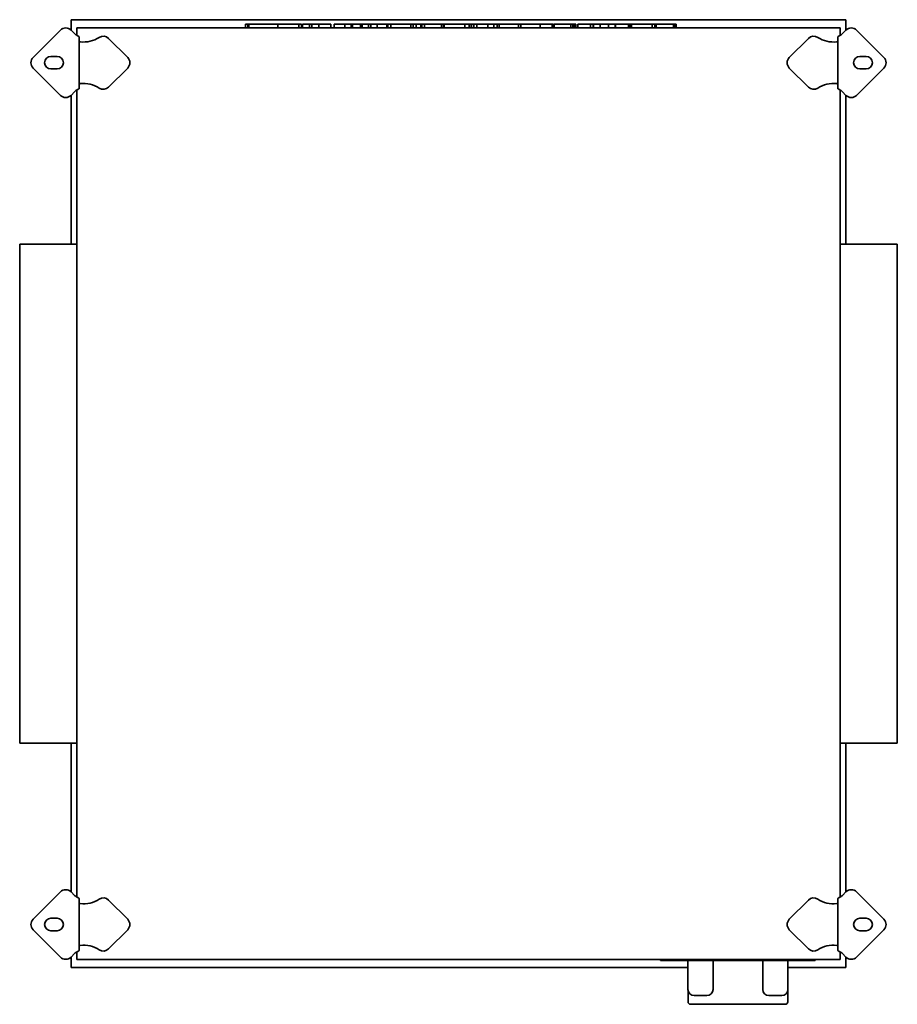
# Model space of a CAD drawing. Header units: millimetres. Extents: x 278 to 982, y 51 to 840.
import ezdxf

# ---------------------------------------------------------------- set-up
doc = ezdxf.new("R2010")
doc.units = ezdxf.units.MM
doc.header["$LTSCALE"] = 3
doc.layers.add('Krawędzie widoczne(ISO)', color=7, linetype='Continuous', lineweight=35, true_color=0x262659)

msp = doc.modelspace()

# ---------------------------------------------------------------- linework, layer by layer
at = {"layer": 'Krawędzie widoczne(ISO)'}
for p, q in [((319.5, 840.25), (319.5, 831.78)), ((940.5, 840.25), (319.5, 840.25)), ((940.5, 831.78), (940.5, 840.25)), ((288.96, 809.99), (310.88, 831.91)), ((319.37, 831.91), (322.2, 829.08)), ((936, 833.75), (324, 833.75)), ((324, 833.75), (324, 827.72)), ((459.33, 836.75), (461.02, 836.75)), ((459.33, 836.75), (459.33, 833.75)), ((461.02, 836.75), (461.02, 833.75)), ((461.02, 836.75), (462, 836.75)), ((462, 836.75), (462, 833.75)), ((462, 836.75), (484.38, 836.75)), ((484.38, 836.75), (485.16, 836.75)), ((485.16, 836.75), (485.16, 833.75)), ((485.16, 836.75), (491.68, 836.75)), ((491.68, 836.75), (501.98, 836.75)), ((501.98, 836.75), (501.98, 833.75)), ((501.98, 836.75), (503.18, 836.75)), ((503.18, 836.75), (504.11, 836.75)), ((504.11, 836.75), (504.11, 833.75)), ((504.84, 836.75), (504.84, 833.75)), ((504.84, 836.75), (510.51, 836.75)), ((510.51, 836.75), (510.51, 833.75)), ((510.51, 836.75), (512.42, 836.75)), ((512.42, 836.75), (512.42, 833.75)), ((512.42, 836.75), (517.96, 836.75)), ((517.96, 836.75), (520.9, 836.75)), ((517.96, 836.75), (517.96, 833.75)), ((520.9, 836.75), (527.76, 836.75)), ((527.76, 836.75), (527.76, 833.75)), ((530.33, 836.75), (530.33, 833.75)), ((530.33, 836.75), (533.5, 836.75)), ((533.5, 836.75), (538.84, 836.75)), ((538.84, 836.75), (543.87, 836.75)), ((538.84, 836.75), (538.84, 833.75)), ((543.87, 836.75), (545.13, 836.75)), ((543.87, 836.75), (543.87, 833.75)), ((545.13, 836.75), (551.42, 836.75)), ((545.13, 836.75), (545.13, 833.75)), ((551.42, 836.75), (552.67, 836.75)), ((551.42, 836.75), (551.42, 833.75)), ((552.67, 836.75), (557.84, 836.75)), ((552.67, 836.75), (552.67, 833.75)), ((557.84, 836.75), (558.5, 836.75)), ((557.84, 836.75), (557.84, 833.75)), ((558.5, 836.75), (559.83, 836.75)), ((559.83, 836.75), (564.82, 836.75)), ((559.83, 836.75), (559.83, 833.75)), ((564.82, 836.75), (572.55, 836.75)), ((564.82, 836.75), (564.82, 833.75)), ((572.55, 836.75), (573.22, 836.75)), ((572.55, 836.75), (572.55, 833.75)), ((573.22, 836.75), (573.22, 833.75)), ((573.22, 836.75), (575.81, 836.75)), ((575.81, 836.75), (583.8, 836.75)), ((575.81, 836.75), (575.81, 833.75)), ((583.8, 836.75), (589.72, 836.75)), ((589.72, 836.75), (591.79, 836.75)), ((591.79, 836.75), (593.59, 836.75)), ((591.79, 836.75), (591.79, 833.75)), ((593.59, 836.75), (593.59, 833.75)), ((593.59, 836.75), (596.19, 836.75)), ((596.19, 836.75), (596.19, 833.75)), ((596.19, 836.75), (596.88, 836.75)), ((596.88, 836.75), (599.7, 836.75)), ((599.7, 836.75), (599.92, 836.75)), ((599.7, 836.75), (599.7, 833.75)), ((599.92, 836.75), (600.51, 836.75)), ((599.92, 836.75), (599.92, 833.75)), ((600.51, 836.75), (602.73, 836.75)), ((600.51, 836.75), (600.51, 833.75)), ((602.73, 836.75), (616.25, 836.75)), ((602.73, 836.75), (602.73, 833.75)), ((616.25, 836.75), (616.93, 836.75)), ((616.25, 836.75), (616.25, 833.75)), ((616.93, 836.75), (617.96, 836.75)), ((617.96, 836.75), (618.47, 836.75)), ((617.96, 836.75), (617.96, 833.75)), ((618.47, 836.75), (618.47, 833.75)), ((618.47, 836.75), (618.48, 836.75)), ((618.48, 836.75), (628.27, 836.75)), ((618.48, 836.75), (618.48, 833.75)), ((628.27, 836.75), (632.28, 836.75)), ((632.28, 836.75), (635.05, 836.75)), ((635.05, 836.75), (638.67, 836.75)), ((635.05, 836.75), (635.05, 833.75)), ((638.67, 836.75), (640.24, 836.75)), ((638.67, 836.75), (638.67, 833.75)), ((640.24, 836.75), (640.24, 833.75)), ((640.24, 836.75), (642.15, 836.75)), ((642.15, 836.75), (642.15, 833.75)), ((642.15, 836.75), (642.27, 836.75)), ((642.27, 836.75), (642.27, 833.75)), ((642.27, 836.75), (644.6, 836.75)), ((644.6, 836.75), (653.41, 836.75)), ((644.6, 836.75), (644.6, 833.75)), ((653.41, 836.75), (658.26, 836.75)), ((653.41, 836.75), (653.41, 833.75)), ((658.26, 836.75), (660.96, 836.75)), ((658.26, 836.75), (658.26, 833.75)), ((660.96, 836.75), (662.57, 836.75)), ((660.96, 836.75), (660.96, 833.75)), ((662.57, 836.75), (664.32, 836.75)), ((662.57, 836.75), (662.57, 833.75)), ((664.32, 836.75), (670.28, 836.75)), ((670.28, 836.75), (676.23, 836.75)), ((676.23, 836.75), (677.98, 836.75)), ((677.98, 836.75), (680.09, 836.75)), ((677.98, 836.75), (677.98, 833.75)), ((680.09, 836.75), (681.84, 836.75)), ((680.09, 836.75), (680.09, 833.75)), ((681.84, 836.75), (687.8, 836.75)), ((687.8, 836.75), (693.75, 836.75)), ((693.75, 836.75), (695.5, 836.75)), ((695.5, 836.75), (698.3, 836.75)), ((695.5, 836.75), (695.5, 833.75)), ((698.3, 836.75), (705.09, 836.75)), ((705.09, 836.75), (706.04, 836.75)), ((705.09, 836.75), (705.09, 833.75)), ((706.04, 836.75), (706.04, 833.75)), ((706.69, 836.75), (720.02, 836.75)), ((706.69, 836.75), (706.69, 833.75)), ((720.02, 836.75), (720.02, 833.75)), ((720.02, 836.75), (721.63, 836.75)), ((721.63, 836.75), (722.15, 836.75)), ((721.63, 836.75), (721.63, 833.75)), ((722.15, 836.75), (722.96, 836.75)), ((722.15, 836.75), (722.15, 833.75)), ((722.96, 836.75), (723.94, 836.75)), ((722.96, 836.75), (722.96, 833.75)), ((723.94, 836.75), (723.94, 833.75)), ((725.58, 836.75), (728.74, 836.75)), ((725.58, 836.75), (725.58, 833.75)), ((728.74, 836.75), (735.7, 836.75)), ((735.7, 836.75), (738.05, 836.75)), ((735.7, 836.75), (735.7, 833.75)), ((738.05, 836.75), (738.1, 836.75)), ((738.05, 836.75), (738.05, 833.75)), ((738.1, 836.75), (738.1, 833.75)), ((738.1, 836.75), (743.52, 836.75)), ((743.52, 836.75), (743.52, 833.75)), ((743.52, 836.75), (750.36, 836.75)), ((750.36, 836.75), (750.8, 836.75)), ((750.36, 836.75), (750.36, 833.75)), ((750.8, 836.75), (753.08, 836.75)), ((753.08, 836.75), (754.53, 836.75)), ((754.53, 836.75), (755.55, 836.75)), ((755.55, 836.75), (755.55, 833.75)), ((755.87, 836.75), (759.04, 836.75)), ((755.87, 836.75), (755.87, 833.75)), ((759.04, 836.75), (766.17, 836.75)), ((766.17, 836.75), (767.05, 836.75)), ((766.17, 836.75), (766.17, 833.75)), ((767.05, 836.75), (767.05, 833.75)), ((767.05, 836.75), (768.47, 836.75)), ((768.47, 836.75), (768.47, 833.75)), ((768.57, 836.75), (775.09, 836.75)), ((768.57, 836.75), (768.57, 833.75)), ((775.09, 836.75), (785.38, 836.75)), ((785.38, 836.75), (786.58, 836.75)), ((785.38, 836.75), (785.38, 833.75)), ((786.58, 836.75), (787.52, 836.75)), ((787.52, 836.75), (787.52, 833.75)), ((787.66, 836.75), (788.47, 836.75)), ((787.66, 836.75), (787.66, 833.75)), ((788.47, 836.75), (790.02, 836.75)), ((788.47, 836.75), (788.47, 833.75)), ((790.02, 836.75), (791.88, 836.75)), ((791.88, 836.75), (795.04, 836.75)), ((795.04, 836.75), (802.25, 836.75)), ((802.25, 836.75), (802.76, 836.75)), ((802.25, 836.75), (802.25, 833.75)), ((802.76, 836.75), (803.57, 836.75)), ((802.76, 836.75), (802.76, 833.75)), ((803.57, 836.75), (804.55, 836.75)), ((803.57, 836.75), (803.57, 833.75)), ((804.55, 836.75), (804.55, 833.75)), ((936, 827.72), (936, 833.75)), ((937.8, 829.08), (940.63, 831.91)), ((949.12, 831.91), (971.04, 809.99)), ((326, 826.12), (326, 785.38)), ((349.48, 825.29), (364.78, 809.99)), ((895.22, 809.99), (910.52, 825.29)), ((934, 785.38), (934, 826.12)), ((303.21, 810.75), (308.21, 810.75)), ((951.79, 810.75), (956.79, 810.75)), ((310.88, 779.59), (288.96, 801.51)), ((308.21, 800.75), (303.21, 800.75)), ((364.78, 801.51), (349.48, 786.21)), ((910.52, 786.21), (895.22, 801.51)), ((971.04, 801.51), (949.12, 779.59)), ((956.79, 800.75), (951.79, 800.75)), ((322.2, 782.42), (319.37, 779.59)), ((324, 783.78), (324, 136.72)), ((936, 136.72), (936, 783.78)), ((940.63, 779.59), (937.8, 782.42)), ((319.5, 779.72), (319.5, 660.25)), ((940.5, 660.25), (940.5, 779.72)), ((278.2, 660.25), (278.2, 260.25)), ((278.2, 660.25), (324, 660.25)), ((936, 660.25), (981.8, 660.25)), ((981.8, 260.25), (981.8, 660.25)), ((278.2, 260.25), (324, 260.25)), ((319.5, 260.25), (319.5, 140.78)), ((936, 260.25), (981.8, 260.25)), ((940.5, 140.78), (940.5, 260.25)), ((288.96, 118.99), (310.88, 140.91)), ((319.37, 140.91), (322.2, 138.08)), ((326, 135.12), (326, 94.38)), ((349.48, 134.29), (364.78, 118.99)), ((895.22, 118.99), (910.52, 134.29)), ((934, 94.38), (934, 135.12)), ((937.8, 138.08), (940.63, 140.91)), ((949.12, 140.91), (971.04, 118.99)), ((303.21, 119.75), (308.21, 119.75)), ((951.79, 119.75), (956.79, 119.75)), ((310.88, 88.59), (288.96, 110.51)), ((308.21, 109.75), (303.21, 109.75)), ((364.78, 110.51), (349.48, 95.21)), ((910.52, 95.21), (895.22, 110.51)), ((971.04, 110.51), (949.12, 88.59)), ((956.79, 109.75), (951.79, 109.75)), ((322.2, 91.42), (319.37, 88.59)), ((319.5, 88.72), (319.5, 80.25)), ((324, 92.78), (324, 86.75)), ((936, 86.75), (936, 92.78)), ((940.63, 88.59), (937.8, 91.42)), ((940.5, 80.25), (940.5, 88.72)), ((319.5, 80.25), (813.9, 80.25)), ((324, 86.75), (936, 86.75)), ((792, 86.75), (792, 85.75)), ((796, 85.75), (792, 85.75)), ((796, 85.75), (912, 85.75)), ((813.9, 85.75), (813.9, 62.75)), ((834.1, 85.75), (834.1, 62.75)), ((873.9, 85.75), (873.9, 62.75)), ((894.1, 85.75), (894.1, 62.75)), ((894.1, 80.25), (940.5, 80.25)), ((916, 85.75), (912, 85.75)), ((916, 85.75), (916, 86.75)), ((814, 61.76), (814, 52.75)), ((829.1, 57.75), (818.9, 57.75)), ((889.1, 57.75), (878.9, 57.75)), ((894, 61.76), (894, 52.75)), ((892, 50.75), (816, 50.75))]:
    msp.add_line(p, q, dxfattribs=at)
for centre, radius, start, end in [((315.13, 827.67), 6, 45, 135), ((338.46, 845.35), 23, 225, 228.43233), ((921.54, 845.35), 23, 311.56767, 315), ((944.87, 827.67), 6, 45, 135), ((329.42, 845.35), 23, 263.45491, 303.05946), ((345.24, 821.04), 6, 45, 123.05946), ((914.76, 821.04), 6, 56.94054, 135), ((930.58, 845.35), 23, 236.94054, 276.54509), ((293.21, 805.75), 6, 135, 225), ((303.21, 805.75), 5, 90, 270), ((308.21, 805.75), 5, 270, 90), ((360.53, 805.75), 6, 315, 45), ((899.47, 805.75), 6, 135, 225), ((951.79, 805.75), 5, 90, 270), ((956.79, 805.75), 5, 270, 90), ((966.79, 805.75), 6, 315, 45), ((338.46, 766.15), 23, 131.56767, 135), ((329.42, 766.15), 23, 56.94054, 96.54509), ((345.24, 790.46), 6, 236.94054, 315), ((914.76, 790.46), 6, 225, 303.05946), ((930.58, 766.15), 23, 83.45491, 123.05946), ((921.54, 766.15), 23, 45, 48.43233), ((315.13, 783.83), 6, 225, 315), ((944.87, 783.83), 6, 225, 315), ((315.13, 136.67), 6, 45, 135), ((944.87, 136.67), 6, 45, 135), ((338.46, 154.35), 23, 225, 228.43233), ((329.42, 154.35), 23, 263.45491, 303.05946), ((345.24, 130.04), 6, 45, 123.05946), ((914.76, 130.04), 6, 56.94054, 135), ((930.58, 154.35), 23, 236.94054, 276.54509), ((921.54, 154.35), 23, 311.56767, 315), ((293.21, 114.75), 6, 135, 225), ((303.21, 114.75), 5, 90, 270), ((308.21, 114.75), 5, 270, 90), ((360.53, 114.75), 6, 315, 45), ((899.47, 114.75), 6, 135, 225), ((951.79, 114.75), 5, 90, 270), ((956.79, 114.75), 5, 270, 90), ((966.79, 114.75), 6, 315, 45), ((329.42, 75.15), 23, 56.94054, 96.54509), ((345.24, 99.46), 6, 236.94054, 315), ((914.76, 99.46), 6, 225, 303.05946), ((930.58, 75.15), 23, 83.45491, 123.05946), ((315.13, 92.83), 6, 225, 315), ((338.46, 75.15), 23, 131.56767, 135), ((921.54, 75.15), 23, 45, 48.43233), ((944.87, 92.83), 6, 225, 315), ((818.9, 62.75), 5, 180, 270), ((829.1, 62.75), 5, 270, 0), ((878.9, 62.75), 5, 180, 270), ((889.1, 62.75), 5, 270, 0), ((816, 52.75), 2, 180, 270), ((892, 52.75), 2, 270, 0)]:
    msp.add_arc(centre, radius, start, end, dxfattribs=at)
for points, knots in [([(326, 826.12), (326, 826.27), (325.92, 826.42), (325.64, 826.74), (325.42, 826.9), (324.9, 827.23), (324.59, 827.41), (324.09, 827.68), (323.91, 827.77), (323.56, 827.95), (323.38, 828.04), (323.2, 828.14)], [0, 0, 0, 0, 0.1211213, 0.1211213, 0.2427051, 0.2427051, 0.3638749, 0.3638749, 0.4245444, 0.4245444, 0.4853945, 0.4853945, 0.4853945, 0.4853945]), ([(326.8, 822.5), (326.79, 822.5), (326.77, 822.5), (326.76, 822.51), (326.74, 822.51), (326.73, 822.52), (326.71, 822.52), (326.7, 822.52), (326.68, 822.53), (326.67, 822.53), (326.66, 822.54), (326.64, 822.54), (326.63, 822.54), (326.61, 822.55), (326.6, 822.55), (326.58, 822.56), (326.57, 822.56), (326.56, 822.56), (326.54, 822.57), (326.53, 822.57), (326.52, 822.58), (326.5, 822.58), (326.5, 822.58), (326.49, 822.58), (326.49, 822.58), (326.48, 822.59), (326.47, 822.59), (326.46, 822.59), (326.45, 822.6), (326.44, 822.6), (326.42, 822.61), (326.41, 822.61), (326.4, 822.62), (326.39, 822.62), (326.37, 822.63), (326.36, 822.63), (326.35, 822.64), (326.34, 822.64), (326.32, 822.65), (326.31, 822.65), (326.3, 822.66), (326.29, 822.66), (326.28, 822.67), (326.27, 822.67), (326.26, 822.68), (326.25, 822.68), (326.24, 822.68), (326.23, 822.69), (326.23, 822.69), (326.22, 822.69), (326.22, 822.7), (326.22, 822.7), (326.21, 822.7), (326.2, 822.71), (326.19, 822.71), (326.18, 822.72), (326.17, 822.72), (326.16, 822.73), (326.15, 822.74), (326.14, 822.74), (326.14, 822.75), (326.13, 822.75), (326.12, 822.76), (326.11, 822.76), (326.11, 822.77), (326.1, 822.78), (326.09, 822.78), (326.09, 822.79), (326.08, 822.79), (326.07, 822.8), (326.07, 822.81), (326.06, 822.81), (326.06, 822.82), (326.05, 822.82), (326.05, 822.83), (326.04, 822.84), (326.04, 822.84), (326.03, 822.85), (326.03, 822.86), (326.02, 822.86), (326.02, 822.87), (326.02, 822.88), (326.02, 822.88), (326.01, 822.89), (326.01, 822.9), (326.01, 822.9), (326.01, 822.91), (326, 822.92), (326, 822.92), (326, 822.93), (326, 822.94), (326, 822.94), (326, 822.95), (326, 822.96)], [0, 0, 0, 0, 0.0045101, 0.0045101, 0.0045101, 0.0090347, 0.0090347, 0.0090347, 0.0135712, 0.0135712, 0.0135712, 0.0181164, 0.0181164, 0.0181164, 0.0226675, 0.0226675, 0.0226675, 0.0272215, 0.0272215, 0.0272215, 0.0317752, 0.0317752, 0.0317752, 0.0329356, 0.0329356, 0.0329356, 0.0363326, 0.0363326, 0.0363326, 0.0409077, 0.0409077, 0.0409077, 0.0454982, 0.0454982, 0.0454982, 0.0501006, 0.0501006, 0.0501006, 0.0547115, 0.0547115, 0.0547115, 0.0593273, 0.0593273, 0.0593273, 0.0639446, 0.0639446, 0.0639446, 0.0669649, 0.0669649, 0.0669649, 0.0685613, 0.0685613, 0.0685613, 0.0731932, 0.0731932, 0.0731932, 0.0778428, 0.0778428, 0.0778428, 0.0825066, 0.0825066, 0.0825066, 0.0871814, 0.0871814, 0.0871814, 0.0918634, 0.0918634, 0.0918634, 0.0965493, 0.0965493, 0.0965493, 0.100365, 0.100365, 0.100365, 0.105938, 0.105938, 0.105938, 0.1106614, 0.1106614, 0.1106614, 0.115401, 0.115401, 0.115401, 0.1201519, 0.1201519, 0.1201519, 0.1249091, 0.1249091, 0.1249091, 0.1296672, 0.1296672, 0.1296672, 0.1344212, 0.1344212, 0.1344212, 0.1344212]), ([(934, 822.96), (934, 822.95), (934, 822.94), (934, 822.94), (934, 822.93), (934, 822.92), (934, 822.92), (933.99, 822.91), (933.99, 822.9), (933.99, 822.9), (933.99, 822.89), (933.98, 822.88), (933.98, 822.88), (933.98, 822.87), (933.98, 822.86), (933.97, 822.86), (933.97, 822.85), (933.96, 822.84), (933.96, 822.84), (933.95, 822.83), (933.95, 822.82), (933.94, 822.82), (933.94, 822.81), (933.93, 822.81), (933.93, 822.8), (933.92, 822.79), (933.91, 822.79), (933.91, 822.78), (933.9, 822.78), (933.89, 822.77), (933.89, 822.76), (933.88, 822.76), (933.87, 822.75), (933.86, 822.75), (933.86, 822.74), (933.85, 822.74), (933.84, 822.73), (933.83, 822.72), (933.82, 822.72), (933.81, 822.71), (933.8, 822.71), (933.79, 822.7), (933.78, 822.7), (933.77, 822.69), (933.76, 822.69), (933.75, 822.68), (933.74, 822.68), (933.74, 822.67), (933.73, 822.67), (933.73, 822.67), (933.72, 822.67), (933.72, 822.67), (933.71, 822.66), (933.7, 822.66), (933.69, 822.65), (933.68, 822.65), (933.66, 822.64), (933.65, 822.64), (933.64, 822.63), (933.63, 822.63), (933.61, 822.62), (933.6, 822.62), (933.59, 822.61), (933.58, 822.61), (933.56, 822.6), (933.55, 822.6), (933.54, 822.59), (933.52, 822.59), (933.51, 822.59), (933.5, 822.58), (933.49, 822.58), (933.49, 822.58), (933.48, 822.58), (933.47, 822.57), (933.47, 822.57), (933.46, 822.57), (933.44, 822.56), (933.43, 822.56), (933.42, 822.56), (933.4, 822.55), (933.39, 822.55), (933.37, 822.54), (933.36, 822.54), (933.34, 822.54), (933.33, 822.53), (933.32, 822.53), (933.3, 822.52), (933.29, 822.52), (933.27, 822.52), (933.26, 822.51), (933.24, 822.51), (933.23, 822.5), (933.21, 822.5), (933.2, 822.5)], [0, 0, 0, 0, 0.0047728, 0.0047728, 0.0047728, 0.0095512, 0.0095512, 0.0095512, 0.0143301, 0.0143301, 0.0143301, 0.0191047, 0.0191047, 0.0191047, 0.0238701, 0.0238701, 0.0238701, 0.0286216, 0.0286216, 0.0286216, 0.0333544, 0.0333544, 0.0333544, 0.0382298, 0.0382298, 0.0382298, 0.0427614, 0.0427614, 0.0427614, 0.0474593, 0.0474593, 0.0474593, 0.0521542, 0.0521542, 0.0521542, 0.0568425, 0.0568425, 0.0568425, 0.0615206, 0.0615206, 0.0615206, 0.0661851, 0.0661851, 0.0661851, 0.0708326, 0.0708326, 0.0708326, 0.0744107, 0.0744107, 0.0744107, 0.0754605, 0.0754605, 0.0754605, 0.080083, 0.080083, 0.080083, 0.0847043, 0.0847043, 0.0847043, 0.0893209, 0.0893209, 0.0893209, 0.0939292, 0.0939292, 0.0939292, 0.0985257, 0.0985257, 0.0985257, 0.1031072, 0.1031072, 0.1031072, 0.1049061, 0.1049061, 0.1049061, 0.1076745, 0.1076745, 0.1076745, 0.112241, 0.112241, 0.112241, 0.1168056, 0.1168056, 0.1168056, 0.1213652, 0.1213652, 0.1213652, 0.125917, 0.125917, 0.125917, 0.1304582, 0.1304582, 0.1304582, 0.1349859, 0.1349859, 0.1349859, 0.1349859]), ([(936.8, 828.14), (936.44, 827.95), (936.08, 827.77), (935.41, 827.41), (935.1, 827.24), (934.58, 826.9), (934.37, 826.74), (934.08, 826.42), (934, 826.27), (934, 826.12)], [0, 0, 0, 0, 0.1219861, 0.1219861, 0.243369, 0.243369, 0.3653617, 0.3653617, 0.48689, 0.48689, 0.48689, 0.48689]), ([(323.2, 783.36), (323.56, 783.55), (323.92, 783.73), (324.59, 784.09), (324.9, 784.26), (325.42, 784.6), (325.63, 784.76), (325.92, 785.08), (326, 785.23), (326, 785.38)], [0, 0, 0, 0, 0.1219861, 0.1219861, 0.243369, 0.243369, 0.3653617, 0.3653617, 0.48689, 0.48689, 0.48689, 0.48689]), ([(326, 788.54), (326, 788.55), (326, 788.56), (326, 788.56), (326, 788.57), (326, 788.58), (326, 788.58), (326.01, 788.59), (326.01, 788.6), (326.01, 788.6), (326.01, 788.61), (326.02, 788.62), (326.02, 788.62), (326.02, 788.63), (326.02, 788.64), (326.03, 788.64), (326.03, 788.65), (326.04, 788.66), (326.04, 788.66), (326.05, 788.67), (326.05, 788.68), (326.06, 788.68), (326.06, 788.69), (326.07, 788.69), (326.07, 788.7), (326.08, 788.71), (326.09, 788.71), (326.09, 788.72), (326.1, 788.72), (326.11, 788.73), (326.11, 788.74), (326.12, 788.74), (326.13, 788.75), (326.14, 788.75), (326.14, 788.76), (326.15, 788.76), (326.16, 788.77), (326.17, 788.78), (326.18, 788.78), (326.19, 788.79), (326.2, 788.79), (326.21, 788.8), (326.22, 788.8), (326.23, 788.81), (326.24, 788.81), (326.25, 788.82), (326.26, 788.82), (326.26, 788.83), (326.27, 788.83), (326.27, 788.83), (326.28, 788.83), (326.28, 788.83), (326.29, 788.84), (326.3, 788.84), (326.31, 788.85), (326.32, 788.85), (326.34, 788.86), (326.35, 788.86), (326.36, 788.87), (326.37, 788.87), (326.39, 788.88), (326.4, 788.88), (326.41, 788.89), (326.42, 788.89), (326.44, 788.9), (326.45, 788.9), (326.46, 788.91), (326.48, 788.91), (326.49, 788.91), (326.5, 788.92), (326.51, 788.92), (326.51, 788.92), (326.52, 788.92), (326.53, 788.93), (326.53, 788.93), (326.54, 788.93), (326.56, 788.94), (326.57, 788.94), (326.58, 788.94), (326.6, 788.95), (326.61, 788.95), (326.63, 788.96), (326.64, 788.96), (326.66, 788.96), (326.67, 788.97), (326.68, 788.97), (326.7, 788.98), (326.71, 788.98), (326.73, 788.98), (326.74, 788.99), (326.76, 788.99), (326.77, 789), (326.79, 789), (326.8, 789)], [0, 0, 0, 0, 0.0047728, 0.0047728, 0.0047728, 0.0095512, 0.0095512, 0.0095512, 0.0143301, 0.0143301, 0.0143301, 0.0191047, 0.0191047, 0.0191047, 0.0238701, 0.0238701, 0.0238701, 0.0286216, 0.0286216, 0.0286216, 0.0333544, 0.0333544, 0.0333544, 0.0382298, 0.0382298, 0.0382298, 0.0427614, 0.0427614, 0.0427614, 0.0474593, 0.0474593, 0.0474593, 0.0521542, 0.0521542, 0.0521542, 0.0568425, 0.0568425, 0.0568425, 0.0615206, 0.0615206, 0.0615206, 0.0661851, 0.0661851, 0.0661851, 0.0708326, 0.0708326, 0.0708326, 0.0744107, 0.0744107, 0.0744107, 0.0754605, 0.0754605, 0.0754605, 0.080083, 0.080083, 0.080083, 0.0847043, 0.0847043, 0.0847043, 0.0893209, 0.0893209, 0.0893209, 0.0939292, 0.0939292, 0.0939292, 0.0985257, 0.0985257, 0.0985257, 0.1031072, 0.1031072, 0.1031072, 0.1049061, 0.1049061, 0.1049061, 0.1076745, 0.1076745, 0.1076745, 0.112241, 0.112241, 0.112241, 0.1168056, 0.1168056, 0.1168056, 0.1213652, 0.1213652, 0.1213652, 0.125917, 0.125917, 0.125917, 0.1304582, 0.1304582, 0.1304582, 0.1349859, 0.1349859, 0.1349859, 0.1349859]), ([(933.2, 789), (933.21, 789), (933.23, 789), (933.24, 788.99), (933.26, 788.99), (933.27, 788.98), (933.29, 788.98), (933.3, 788.98), (933.32, 788.97), (933.33, 788.97), (933.34, 788.96), (933.36, 788.96), (933.37, 788.96), (933.39, 788.95), (933.4, 788.95), (933.42, 788.94), (933.43, 788.94), (933.44, 788.94), (933.46, 788.93), (933.47, 788.93), (933.48, 788.92), (933.5, 788.92), (933.5, 788.92), (933.51, 788.92), (933.51, 788.92), (933.52, 788.91), (933.53, 788.91), (933.54, 788.91), (933.55, 788.9), (933.56, 788.9), (933.58, 788.89), (933.59, 788.89), (933.6, 788.88), (933.61, 788.88), (933.63, 788.87), (933.64, 788.87), (933.65, 788.86), (933.66, 788.86), (933.68, 788.85), (933.69, 788.85), (933.7, 788.84), (933.71, 788.84), (933.72, 788.83), (933.73, 788.83), (933.74, 788.82), (933.75, 788.82), (933.76, 788.82), (933.77, 788.81), (933.77, 788.81), (933.78, 788.81), (933.78, 788.8), (933.78, 788.8), (933.79, 788.8), (933.8, 788.79), (933.81, 788.79), (933.82, 788.78), (933.83, 788.78), (933.84, 788.77), (933.85, 788.76), (933.86, 788.76), (933.86, 788.75), (933.87, 788.75), (933.88, 788.74), (933.89, 788.74), (933.89, 788.73), (933.9, 788.72), (933.91, 788.72), (933.91, 788.71), (933.92, 788.71), (933.93, 788.7), (933.93, 788.69), (933.94, 788.69), (933.94, 788.68), (933.95, 788.68), (933.95, 788.67), (933.96, 788.66), (933.96, 788.66), (933.97, 788.65), (933.97, 788.64), (933.98, 788.64), (933.98, 788.63), (933.98, 788.62), (933.98, 788.62), (933.99, 788.61), (933.99, 788.6), (933.99, 788.6), (933.99, 788.59), (934, 788.58), (934, 788.58), (934, 788.57), (934, 788.56), (934, 788.56), (934, 788.55), (934, 788.54)], [0, 0, 0, 0, 0.0045101, 0.0045101, 0.0045101, 0.0090347, 0.0090347, 0.0090347, 0.0135712, 0.0135712, 0.0135712, 0.0181164, 0.0181164, 0.0181164, 0.0226675, 0.0226675, 0.0226675, 0.0272215, 0.0272215, 0.0272215, 0.0317752, 0.0317752, 0.0317752, 0.0329356, 0.0329356, 0.0329356, 0.0363326, 0.0363326, 0.0363326, 0.0409077, 0.0409077, 0.0409077, 0.0454982, 0.0454982, 0.0454982, 0.0501006, 0.0501006, 0.0501006, 0.0547115, 0.0547115, 0.0547115, 0.0593273, 0.0593273, 0.0593273, 0.0639446, 0.0639446, 0.0639446, 0.0669649, 0.0669649, 0.0669649, 0.0685613, 0.0685613, 0.0685613, 0.0731932, 0.0731932, 0.0731932, 0.0778428, 0.0778428, 0.0778428, 0.0825066, 0.0825066, 0.0825066, 0.0871814, 0.0871814, 0.0871814, 0.0918634, 0.0918634, 0.0918634, 0.0965493, 0.0965493, 0.0965493, 0.100365, 0.100365, 0.100365, 0.105938, 0.105938, 0.105938, 0.1106614, 0.1106614, 0.1106614, 0.115401, 0.115401, 0.115401, 0.1201519, 0.1201519, 0.1201519, 0.1249091, 0.1249091, 0.1249091, 0.1296672, 0.1296672, 0.1296672, 0.1344212, 0.1344212, 0.1344212, 0.1344212]), ([(934, 785.38), (934, 785.23), (934.08, 785.08), (934.36, 784.76), (934.58, 784.6), (935.1, 784.27), (935.41, 784.09), (935.91, 783.82), (936.09, 783.73), (936.44, 783.55), (936.62, 783.46), (936.8, 783.36)], [0, 0, 0, 0, 0.1211213, 0.1211213, 0.2427051, 0.2427051, 0.3638749, 0.3638749, 0.4245444, 0.4245444, 0.4853945, 0.4853945, 0.4853945, 0.4853945]), ([(326, 135.12), (326, 135.27), (325.92, 135.42), (325.64, 135.74), (325.42, 135.9), (324.9, 136.23), (324.59, 136.41), (324.09, 136.68), (323.91, 136.77), (323.56, 136.95), (323.38, 137.04), (323.2, 137.14)], [0, 0, 0, 0, 0.1211213, 0.1211213, 0.2427051, 0.2427051, 0.3638749, 0.3638749, 0.4245444, 0.4245444, 0.4853945, 0.4853945, 0.4853945, 0.4853945]), ([(936.8, 137.14), (936.44, 136.95), (936.08, 136.77), (935.41, 136.41), (935.1, 136.24), (934.58, 135.9), (934.37, 135.74), (934.08, 135.42), (934, 135.27), (934, 135.12)], [0, 0, 0, 0, 0.1219861, 0.1219861, 0.243369, 0.243369, 0.3653617, 0.3653617, 0.48689, 0.48689, 0.48689, 0.48689]), ([(326.8, 131.5), (326.79, 131.5), (326.77, 131.5), (326.76, 131.51), (326.74, 131.51), (326.73, 131.52), (326.71, 131.52), (326.7, 131.52), (326.68, 131.53), (326.67, 131.53), (326.66, 131.54), (326.64, 131.54), (326.63, 131.54), (326.61, 131.55), (326.6, 131.55), (326.58, 131.56), (326.57, 131.56), (326.56, 131.56), (326.54, 131.57), (326.53, 131.57), (326.52, 131.58), (326.5, 131.58), (326.5, 131.58), (326.49, 131.58), (326.49, 131.58), (326.48, 131.59), (326.47, 131.59), (326.46, 131.59), (326.45, 131.6), (326.44, 131.6), (326.42, 131.61), (326.41, 131.61), (326.4, 131.62), (326.39, 131.62), (326.37, 131.63), (326.36, 131.63), (326.35, 131.64), (326.34, 131.64), (326.32, 131.65), (326.31, 131.65), (326.3, 131.66), (326.29, 131.66), (326.28, 131.67), (326.27, 131.67), (326.26, 131.68), (326.25, 131.68), (326.24, 131.68), (326.23, 131.69), (326.23, 131.69), (326.22, 131.69), (326.22, 131.7), (326.22, 131.7), (326.21, 131.7), (326.2, 131.71), (326.19, 131.71), (326.18, 131.72), (326.17, 131.72), (326.16, 131.73), (326.15, 131.74), (326.14, 131.74), (326.14, 131.75), (326.13, 131.75), (326.12, 131.76), (326.11, 131.76), (326.11, 131.77), (326.1, 131.78), (326.09, 131.78), (326.09, 131.79), (326.08, 131.79), (326.07, 131.8), (326.07, 131.81), (326.06, 131.81), (326.06, 131.82), (326.05, 131.82), (326.05, 131.83), (326.04, 131.84), (326.04, 131.84), (326.03, 131.85), (326.03, 131.86), (326.02, 131.86), (326.02, 131.87), (326.02, 131.88), (326.02, 131.88), (326.01, 131.89), (326.01, 131.9), (326.01, 131.9), (326.01, 131.91), (326, 131.92), (326, 131.92), (326, 131.93), (326, 131.94), (326, 131.94), (326, 131.95), (326, 131.96)], [0, 0, 0, 0, 0.0045101, 0.0045101, 0.0045101, 0.0090347, 0.0090347, 0.0090347, 0.0135712, 0.0135712, 0.0135712, 0.0181164, 0.0181164, 0.0181164, 0.0226675, 0.0226675, 0.0226675, 0.0272215, 0.0272215, 0.0272215, 0.0317752, 0.0317752, 0.0317752, 0.0329356, 0.0329356, 0.0329356, 0.0363326, 0.0363326, 0.0363326, 0.0409077, 0.0409077, 0.0409077, 0.0454982, 0.0454982, 0.0454982, 0.0501006, 0.0501006, 0.0501006, 0.0547115, 0.0547115, 0.0547115, 0.0593273, 0.0593273, 0.0593273, 0.0639446, 0.0639446, 0.0639446, 0.0669649, 0.0669649, 0.0669649, 0.0685613, 0.0685613, 0.0685613, 0.0731932, 0.0731932, 0.0731932, 0.0778428, 0.0778428, 0.0778428, 0.0825066, 0.0825066, 0.0825066, 0.0871814, 0.0871814, 0.0871814, 0.0918634, 0.0918634, 0.0918634, 0.0965493, 0.0965493, 0.0965493, 0.100365, 0.100365, 0.100365, 0.105938, 0.105938, 0.105938, 0.1106614, 0.1106614, 0.1106614, 0.115401, 0.115401, 0.115401, 0.1201519, 0.1201519, 0.1201519, 0.1249091, 0.1249091, 0.1249091, 0.1296672, 0.1296672, 0.1296672, 0.1344212, 0.1344212, 0.1344212, 0.1344212]), ([(934, 131.96), (934, 131.95), (934, 131.94), (934, 131.94), (934, 131.93), (934, 131.92), (934, 131.92), (933.99, 131.91), (933.99, 131.9), (933.99, 131.9), (933.99, 131.89), (933.98, 131.88), (933.98, 131.88), (933.98, 131.87), (933.98, 131.86), (933.97, 131.86), (933.97, 131.85), (933.96, 131.84), (933.96, 131.84), (933.95, 131.83), (933.95, 131.82), (933.94, 131.82), (933.94, 131.81), (933.93, 131.81), (933.93, 131.8), (933.92, 131.79), (933.91, 131.79), (933.91, 131.78), (933.9, 131.78), (933.89, 131.77), (933.89, 131.76), (933.88, 131.76), (933.87, 131.75), (933.86, 131.75), (933.86, 131.74), (933.85, 131.74), (933.84, 131.73), (933.83, 131.72), (933.82, 131.72), (933.81, 131.71), (933.8, 131.71), (933.79, 131.7), (933.78, 131.7), (933.77, 131.69), (933.76, 131.69), (933.75, 131.68), (933.74, 131.68), (933.74, 131.67), (933.73, 131.67), (933.73, 131.67), (933.72, 131.67), (933.72, 131.67), (933.71, 131.66), (933.7, 131.66), (933.69, 131.65), (933.68, 131.65), (933.66, 131.64), (933.65, 131.64), (933.64, 131.63), (933.63, 131.63), (933.61, 131.62), (933.6, 131.62), (933.59, 131.61), (933.58, 131.61), (933.56, 131.6), (933.55, 131.6), (933.54, 131.59), (933.52, 131.59), (933.51, 131.59), (933.5, 131.58), (933.49, 131.58), (933.49, 131.58), (933.48, 131.58), (933.47, 131.57), (933.47, 131.57), (933.46, 131.57), (933.44, 131.56), (933.43, 131.56), (933.42, 131.56), (933.4, 131.55), (933.39, 131.55), (933.37, 131.54), (933.36, 131.54), (933.34, 131.54), (933.33, 131.53), (933.32, 131.53), (933.3, 131.52), (933.29, 131.52), (933.27, 131.52), (933.26, 131.51), (933.24, 131.51), (933.23, 131.5), (933.21, 131.5), (933.2, 131.5)], [0, 0, 0, 0, 0.0047728, 0.0047728, 0.0047728, 0.0095512, 0.0095512, 0.0095512, 0.0143301, 0.0143301, 0.0143301, 0.0191047, 0.0191047, 0.0191047, 0.0238701, 0.0238701, 0.0238701, 0.0286216, 0.0286216, 0.0286216, 0.0333544, 0.0333544, 0.0333544, 0.0382298, 0.0382298, 0.0382298, 0.0427614, 0.0427614, 0.0427614, 0.0474593, 0.0474593, 0.0474593, 0.0521542, 0.0521542, 0.0521542, 0.0568425, 0.0568425, 0.0568425, 0.0615206, 0.0615206, 0.0615206, 0.0661851, 0.0661851, 0.0661851, 0.0708326, 0.0708326, 0.0708326, 0.0744107, 0.0744107, 0.0744107, 0.0754605, 0.0754605, 0.0754605, 0.080083, 0.080083, 0.080083, 0.0847043, 0.0847043, 0.0847043, 0.0893209, 0.0893209, 0.0893209, 0.0939292, 0.0939292, 0.0939292, 0.0985257, 0.0985257, 0.0985257, 0.1031072, 0.1031072, 0.1031072, 0.1049061, 0.1049061, 0.1049061, 0.1076745, 0.1076745, 0.1076745, 0.112241, 0.112241, 0.112241, 0.1168056, 0.1168056, 0.1168056, 0.1213652, 0.1213652, 0.1213652, 0.125917, 0.125917, 0.125917, 0.1304582, 0.1304582, 0.1304582, 0.1349859, 0.1349859, 0.1349859, 0.1349859]), ([(326, 97.54), (326, 97.55), (326, 97.56), (326, 97.56), (326, 97.57), (326, 97.58), (326, 97.58), (326.01, 97.59), (326.01, 97.6), (326.01, 97.6), (326.01, 97.61), (326.02, 97.62), (326.02, 97.62), (326.02, 97.63), (326.02, 97.64), (326.03, 97.64), (326.03, 97.65), (326.04, 97.66), (326.04, 97.66), (326.05, 97.67), (326.05, 97.68), (326.06, 97.68), (326.06, 97.69), (326.07, 97.69), (326.07, 97.7), (326.08, 97.71), (326.09, 97.71), (326.09, 97.72), (326.1, 97.72), (326.11, 97.73), (326.11, 97.74), (326.12, 97.74), (326.13, 97.75), (326.14, 97.75), (326.14, 97.76), (326.15, 97.76), (326.16, 97.77), (326.17, 97.78), (326.18, 97.78), (326.19, 97.79), (326.2, 97.79), (326.21, 97.8), (326.22, 97.8), (326.23, 97.81), (326.24, 97.81), (326.25, 97.82), (326.26, 97.82), (326.26, 97.83), (326.27, 97.83), (326.27, 97.83), (326.28, 97.83), (326.28, 97.83), (326.29, 97.84), (326.3, 97.84), (326.31, 97.85), (326.32, 97.85), (326.34, 97.86), (326.35, 97.86), (326.36, 97.87), (326.37, 97.87), (326.39, 97.88), (326.4, 97.88), (326.41, 97.89), (326.42, 97.89), (326.44, 97.9), (326.45, 97.9), (326.46, 97.91), (326.48, 97.91), (326.49, 97.91), (326.5, 97.92), (326.51, 97.92), (326.51, 97.92), (326.52, 97.92), (326.53, 97.93), (326.53, 97.93), (326.54, 97.93), (326.56, 97.94), (326.57, 97.94), (326.58, 97.94), (326.6, 97.95), (326.61, 97.95), (326.63, 97.96), (326.64, 97.96), (326.66, 97.96), (326.67, 97.97), (326.68, 97.97), (326.7, 97.98), (326.71, 97.98), (326.73, 97.98), (326.74, 97.99), (326.76, 97.99), (326.77, 98), (326.79, 98), (326.8, 98)], [0, 0, 0, 0, 0.0047728, 0.0047728, 0.0047728, 0.0095512, 0.0095512, 0.0095512, 0.0143301, 0.0143301, 0.0143301, 0.0191047, 0.0191047, 0.0191047, 0.0238701, 0.0238701, 0.0238701, 0.0286216, 0.0286216, 0.0286216, 0.0333544, 0.0333544, 0.0333544, 0.0382298, 0.0382298, 0.0382298, 0.0427614, 0.0427614, 0.0427614, 0.0474593, 0.0474593, 0.0474593, 0.0521542, 0.0521542, 0.0521542, 0.0568425, 0.0568425, 0.0568425, 0.0615206, 0.0615206, 0.0615206, 0.0661851, 0.0661851, 0.0661851, 0.0708326, 0.0708326, 0.0708326, 0.0744107, 0.0744107, 0.0744107, 0.0754605, 0.0754605, 0.0754605, 0.080083, 0.080083, 0.080083, 0.0847043, 0.0847043, 0.0847043, 0.0893209, 0.0893209, 0.0893209, 0.0939292, 0.0939292, 0.0939292, 0.0985257, 0.0985257, 0.0985257, 0.1031072, 0.1031072, 0.1031072, 0.1049061, 0.1049061, 0.1049061, 0.1076745, 0.1076745, 0.1076745, 0.112241, 0.112241, 0.112241, 0.1168056, 0.1168056, 0.1168056, 0.1213652, 0.1213652, 0.1213652, 0.125917, 0.125917, 0.125917, 0.1304582, 0.1304582, 0.1304582, 0.1349859, 0.1349859, 0.1349859, 0.1349859]), ([(933.2, 98), (933.21, 98), (933.23, 98), (933.24, 97.99), (933.26, 97.99), (933.27, 97.98), (933.29, 97.98), (933.3, 97.98), (933.32, 97.97), (933.33, 97.97), (933.34, 97.96), (933.36, 97.96), (933.37, 97.96), (933.39, 97.95), (933.4, 97.95), (933.42, 97.94), (933.43, 97.94), (933.44, 97.94), (933.46, 97.93), (933.47, 97.93), (933.48, 97.92), (933.5, 97.92), (933.5, 97.92), (933.51, 97.92), (933.51, 97.92), (933.52, 97.91), (933.53, 97.91), (933.54, 97.91), (933.55, 97.9), (933.56, 97.9), (933.58, 97.89), (933.59, 97.89), (933.6, 97.88), (933.61, 97.88), (933.63, 97.87), (933.64, 97.87), (933.65, 97.86), (933.66, 97.86), (933.68, 97.85), (933.69, 97.85), (933.7, 97.84), (933.71, 97.84), (933.72, 97.83), (933.73, 97.83), (933.74, 97.82), (933.75, 97.82), (933.76, 97.82), (933.77, 97.81), (933.77, 97.81), (933.78, 97.81), (933.78, 97.8), (933.78, 97.8), (933.79, 97.8), (933.8, 97.79), (933.81, 97.79), (933.82, 97.78), (933.83, 97.78), (933.84, 97.77), (933.85, 97.76), (933.86, 97.76), (933.86, 97.75), (933.87, 97.75), (933.88, 97.74), (933.89, 97.74), (933.89, 97.73), (933.9, 97.72), (933.91, 97.72), (933.91, 97.71), (933.92, 97.71), (933.93, 97.7), (933.93, 97.69), (933.94, 97.69), (933.94, 97.68), (933.95, 97.68), (933.95, 97.67), (933.96, 97.66), (933.96, 97.66), (933.97, 97.65), (933.97, 97.64), (933.98, 97.64), (933.98, 97.63), (933.98, 97.62), (933.98, 97.62), (933.99, 97.61), (933.99, 97.6), (933.99, 97.6), (933.99, 97.59), (934, 97.58), (934, 97.58), (934, 97.57), (934, 97.56), (934, 97.56), (934, 97.55), (934, 97.54)], [0, 0, 0, 0, 0.0045101, 0.0045101, 0.0045101, 0.0090347, 0.0090347, 0.0090347, 0.0135712, 0.0135712, 0.0135712, 0.0181164, 0.0181164, 0.0181164, 0.0226675, 0.0226675, 0.0226675, 0.0272215, 0.0272215, 0.0272215, 0.0317752, 0.0317752, 0.0317752, 0.0329356, 0.0329356, 0.0329356, 0.0363326, 0.0363326, 0.0363326, 0.0409077, 0.0409077, 0.0409077, 0.0454982, 0.0454982, 0.0454982, 0.0501006, 0.0501006, 0.0501006, 0.0547115, 0.0547115, 0.0547115, 0.0593273, 0.0593273, 0.0593273, 0.0639446, 0.0639446, 0.0639446, 0.0669649, 0.0669649, 0.0669649, 0.0685613, 0.0685613, 0.0685613, 0.0731932, 0.0731932, 0.0731932, 0.0778428, 0.0778428, 0.0778428, 0.0825066, 0.0825066, 0.0825066, 0.0871814, 0.0871814, 0.0871814, 0.0918634, 0.0918634, 0.0918634, 0.0965493, 0.0965493, 0.0965493, 0.100365, 0.100365, 0.100365, 0.105938, 0.105938, 0.105938, 0.1106614, 0.1106614, 0.1106614, 0.115401, 0.115401, 0.115401, 0.1201519, 0.1201519, 0.1201519, 0.1249091, 0.1249091, 0.1249091, 0.1296672, 0.1296672, 0.1296672, 0.1344212, 0.1344212, 0.1344212, 0.1344212]), ([(323.2, 92.36), (323.56, 92.55), (323.92, 92.73), (324.59, 93.09), (324.9, 93.26), (325.42, 93.6), (325.63, 93.76), (325.92, 94.08), (326, 94.23), (326, 94.38)], [0, 0, 0, 0, 0.1219861, 0.1219861, 0.243369, 0.243369, 0.3653617, 0.3653617, 0.48689, 0.48689, 0.48689, 0.48689]), ([(934, 94.38), (934, 94.23), (934.08, 94.08), (934.36, 93.76), (934.58, 93.6), (935.1, 93.27), (935.41, 93.09), (935.91, 92.82), (936.09, 92.73), (936.44, 92.55), (936.62, 92.46), (936.8, 92.36)], [0, 0, 0, 0, 0.1211213, 0.1211213, 0.2427051, 0.2427051, 0.3638749, 0.3638749, 0.4245444, 0.4245444, 0.4853945, 0.4853945, 0.4853945, 0.4853945])]:
    msp.add_open_spline(points, degree=3, knots=knots, dxfattribs=at)

doc.saveas('drawing.dxf')
